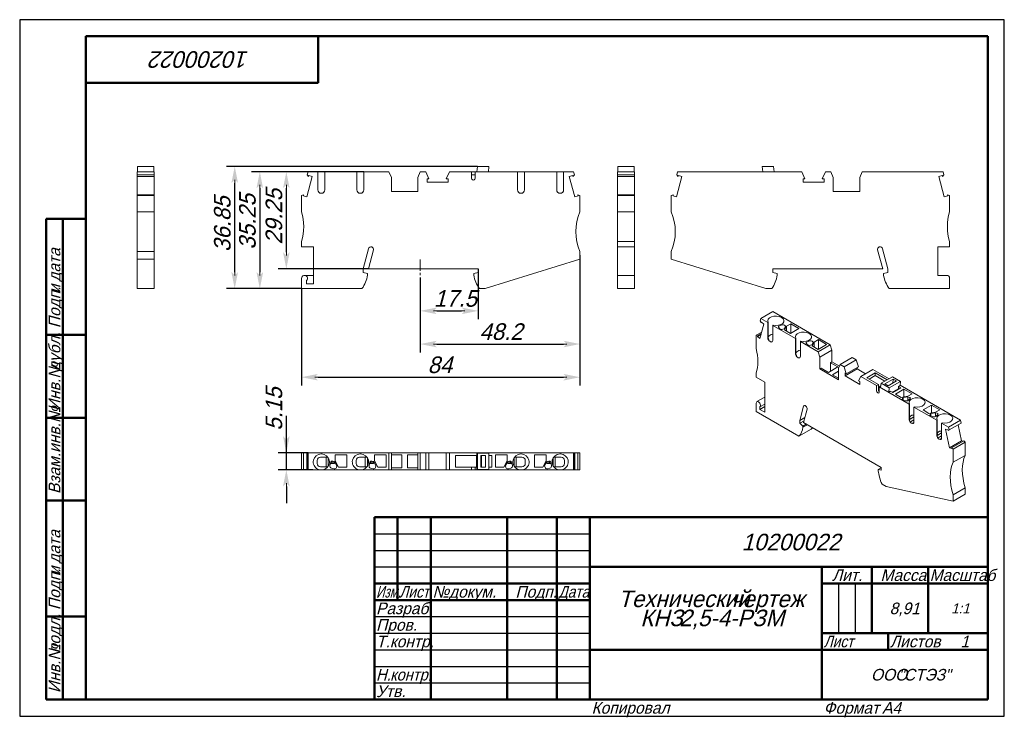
# Model space of a CAD drawing. Header units: millimetres. Extents: x 0 to 297, y 0 to 210.
import ezdxf

# ---------------------------------------------------------------- set-up
doc = ezdxf.new("R2010")
doc.units = ezdxf.units.MM
doc.linetypes.add('CENTER_per1_scale0.105906', pattern=[5.38, 3.3625, -0.6725, 0.6725, -0.6725])
doc.styles.add('TextStyle_1', font='T-FLEX Type A.TTF', dxfattribs={"oblique": 15, "height": 5})
doc.styles.add('TextStyle_2', font='T-FLEX Type A.TTF', dxfattribs={"oblique": 15, "height": 3.5})
doc.styles.add('TextStyle_3', font='T-FLEX Type A.TTF', dxfattribs={"width": 0.744064, "oblique": 15, "height": 3.5})
doc.styles.add('TextStyle_4', font='T-FLEX Type A.TTF', dxfattribs={"width": 0.883061, "oblique": 15, "height": 3.5})
doc.styles.add('TextStyle_5', font='T-FLEX Type A.TTF', dxfattribs={"width": 0.94413, "oblique": 15, "height": 3.5})
doc.styles.add('TextStyle_6', font='T-FLEX Type A.TTF', dxfattribs={"width": 0.98844, "oblique": 15, "height": 3.5})
doc.styles.add('TextStyle_7', font='T-FLEX Type A.TTF', dxfattribs={"oblique": 15, "height": 5})
doc.styles.add('TextStyle_8', font='T-FLEX Type A.TTF', dxfattribs={"oblique": 15, "height": 3})
doc.styles.add('TextStyle_9', font='T-FLEX Type A.TTF', dxfattribs={"oblique": 15, "height": 3.5})
doc.dimstyles.new('DIM_ST_1', dxfattribs={"dimtxt": 5, "dimasz": 5, "dimexe": 2.5, "dimexo": 0, "dimtad": 1, "dimrnd": 0.01, "dimdsep": 46, "dimtxsty": 'TextStyle_1', "dimblk": 'Arrow_3_C7_Status', "dimcen": 0.09, "dimclrd": 7, "dimclre": 7, "dimclrt": 7, "dimazin": 0, "dimtfac": 1, "dimtdec": 0, "dimtmove": 0, "dimatfit": 0, "dimldrblk": 'NONE', "dimfxl": 1, "dimtvp": 1, "dimtolj": 1, "dimarcsym": 0})
doc.dimstyles.new('DIM_ST_2', dxfattribs={"dimtxt": 5, "dimasz": 5, "dimexe": 2.5, "dimexo": 0, "dimtad": 1, "dimrnd": 0.01, "dimdsep": 46, "dimtxsty": 'TextStyle_1', "dimblk": 'Arrow_3_C7_Status', "dimcen": 0.09, "dimclrd": 7, "dimclre": 7, "dimclrt": 7, "dimazin": 0, "dimtfac": 1, "dimtdec": 0, "dimtmove": 0, "dimatfit": 0, "dimldrblk": 'NONE', "dimfxl": 1, "dimtvp": 1, "dimtolj": 1, "dimarcsym": 0})

# ---------------------------------------------------------------- blocks, each defined once
blk = doc.blocks.new('Arrow_3_C7_Status')
at = {"color": 7, "linetype": 'Continuous', "lineweight": 0}
blk.add_line((-1, 0), (-0.8, 0), dxfattribs=at)
at = {"color": 7}
blk.add_solid([(-1, -0.2), (0, 0), (-0.8, 0), (-1, 0.2)], dxfattribs=at)
blk = doc.blocks.new('*D5')
at = {"color": 7, "lineweight": -2}
for p, q in [((138.31, 134.91), (138.31, 119.7)), ((120.81, 132.28), (120.81, 119.7)), ((125.81, 122.2), (133.31, 122.2))]:
    blk.add_line(p, q, dxfattribs=at)
at = {"layer": 'Defpoints', "color": 0}
for p in [(138.31, 134.91), (120.81, 132.28), (138.31, 122.2)]:
    blk.add_point(p, dxfattribs=at)
at = {"color": 7, "lineweight": -2, "xscale": 5, "yscale": 5, "zscale": 5, "rotation": 180}
blk.add_blockref('Arrow_3_C7_Status', (120.81, 122.2), dxfattribs=at)
at = {"color": 7, "lineweight": -2, "xscale": 5, "yscale": 5, "zscale": 5}
blk.add_blockref('Arrow_3_C7_Status', (138.31, 122.2), dxfattribs=at)
blk = doc.blocks.new('_None')
blk = doc.blocks.new('*D6')
at = {"color": 7, "lineweight": -2}
for p, q in [((169.01, 138.96), (169.01, 109.7)), ((120.81, 132.28), (120.81, 109.7)), ((125.81, 112.2), (164.01, 112.2))]:
    blk.add_line(p, q, dxfattribs=at)
at = {"layer": 'Defpoints', "color": 0}
for p in [(169.01, 138.96), (120.81, 132.28), (169.01, 112.2)]:
    blk.add_point(p, dxfattribs=at)
at = {"color": 7, "lineweight": -2, "xscale": 5, "yscale": 5, "zscale": 5}
for p, rotation in [((120.81, 112.2), 180), ((169.01, 112.2), 360)]:
    blk.add_blockref('Arrow_3_C7_Status', p, dxfattribs=dict(at, rotation=rotation))
blk = doc.blocks.new('*D7')
at = {"color": 7, "lineweight": -2}
for p, q in [((169.01, 138.96), (169.01, 99.7)), ((85.01, 128.91), (85.01, 99.7)), ((90.01, 102.2), (164.01, 102.2))]:
    blk.add_line(p, q, dxfattribs=at)
at = {"layer": 'Defpoints', "color": 0}
for p in [(169.01, 138.96), (85.01, 128.91), (169.01, 102.2)]:
    blk.add_point(p, dxfattribs=at)
at = {"color": 7, "lineweight": -2, "xscale": 5, "yscale": 5, "zscale": 5}
for p, rotation in [((85.01, 102.2), 180), ((169.01, 102.2), 360)]:
    blk.add_blockref('Arrow_3_C7_Status', p, dxfattribs=dict(at, rotation=rotation))
blk = doc.blocks.new('*D8')
at = {"color": 7, "lineweight": -2}
for p, q in [((103.83, 164.16), (77.93, 164.16)), ((80.43, 139.91), (80.43, 159.16)), ((105.21, 134.91), (77.93, 134.91))]:
    blk.add_line(p, q, dxfattribs=at)
at = {"layer": 'Defpoints', "color": 0}
for p in [(80.43, 164.16), (103.83, 164.16), (105.21, 134.91)]:
    blk.add_point(p, dxfattribs=at)
at = {"color": 7, "lineweight": -2, "xscale": 5, "yscale": 5, "zscale": 5}
for p, rotation in [((80.43, 164.16), 90.00000000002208), ((80.43, 134.91), 270.0000000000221)]:
    blk.add_blockref('Arrow_3_C7_Status', p, dxfattribs=dict(at, rotation=rotation))
blk = doc.blocks.new('*D9')
at = {"color": 7, "lineweight": -2}
for p, q in [((92.03, 164.16), (69.93, 164.16)), ((72.43, 159.16), (72.43, 133.91)), ((85.01, 128.91), (69.93, 128.91))]:
    blk.add_line(p, q, dxfattribs=at)
at = {"layer": 'Defpoints', "color": 0}
for p in [(92.03, 164.16), (72.43, 128.91), (85.01, 128.91)]:
    blk.add_point(p, dxfattribs=at)
at = {"color": 7, "lineweight": -2, "xscale": 5, "yscale": 5, "zscale": 5}
for p, rotation in [((72.43, 164.16), 90.00000000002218), ((72.43, 128.91), 270.0000000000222)]:
    blk.add_blockref('Arrow_3_C7_Status', p, dxfattribs=dict(at, rotation=rotation))
blk = doc.blocks.new('*D10')
at = {"color": 7, "lineweight": -2}
for p, q in [((138.1, 165.76), (62.36, 165.76)), ((64.86, 133.91), (64.86, 160.76)), ((85.01, 128.91), (62.36, 128.91))]:
    blk.add_line(p, q, dxfattribs=at)
at = {"layer": 'Defpoints', "color": 0}
for p in [(64.86, 165.76), (138.1, 165.76), (85.01, 128.91)]:
    blk.add_point(p, dxfattribs=at)
at = {"color": 7, "lineweight": -2, "xscale": 5, "yscale": 5, "zscale": 5}
for p, rotation in [((64.86, 165.76), 90.00000000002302), ((64.86, 128.91), 270.000000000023)]:
    blk.add_blockref('Arrow_3_C7_Status', p, dxfattribs=dict(at, rotation=rotation))
blk = doc.blocks.new('*D11')
at = {"color": 7, "lineweight": -2}
for p, q in [((80.43, 79.41), (80.43, 90.55)), ((80.43, 84.41), (80.43, 89.41)), ((86.97, 79.41), (77.93, 79.41)), ((80.43, 74.26), (80.43, 79.41)), ((88.45, 74.26), (77.93, 74.26)), ((80.43, 69.26), (80.43, 64.26))]:
    blk.add_line(p, q, dxfattribs=at)
at = {"layer": 'Defpoints', "color": 0}
for p in [(80.43, 79.41), (86.97, 79.41), (88.45, 74.26)]:
    blk.add_point(p, dxfattribs=at)
at = {"color": 7, "lineweight": -2, "xscale": 5, "yscale": 5, "zscale": 5}
for p, rotation in [((80.43, 79.41), 270), ((80.43, 74.26), 90)]:
    blk.add_blockref('Arrow_3_C7_Status', p, dxfattribs=dict(at, rotation=rotation))
blk = doc.blocks.new('_FR1Страница_1')
at = {"color": 7, "linetype": 'Continuous', "lineweight": 25}
for p, q in [((0, 210), (0, 0)), ((297, 210), (0, 210)), ((297, 0), (297, 210)), ((107, 55), (172, 55)), ((107, 50), (172, 50)), ((107, 45), (172, 45)), ((247, 40), (247, 25)), ((252, 40), (252, 25)), ((107, 30), (172, 30)), ((107, 25), (172, 25)), ((107, 20), (172, 20)), ((242, 20), (292, 20)), ((262, 20), (262, 20)), ((107, 15), (172, 15)), ((107, 10), (172, 10)), ((0, 0), (297, 0))]:
    blk.add_line(p, q, dxfattribs=at)
at = {"color": 7, "linetype": 'Continuous', "lineweight": 50}
for p, q in [((20, 5), (20, 205)), ((20, 205), (292, 205)), ((90, 191), (90, 205)), ((292, 205), (292, 5)), ((20, 191), (90, 191)), ((8, 5), (8, 150)), ((8, 150), (20, 150)), ((13, 150), (13, 5)), ((8, 115), (20, 115)), ((8, 90), (20, 90)), ((20, 65), (8, 65)), ((107, 5), (107, 60)), ((107, 60), (292, 60)), ((114, 60), (114, 35)), ((124, 60), (124, 5)), ((147, 60), (147, 5)), ((162, 60), (162, 5)), ((172, 60), (172, 5)), ((172, 45), (292, 45)), ((242, 45), (242, 5)), ((257, 45), (257, 25)), ((274, 45), (274, 25)), ((107, 40), (172, 40)), ((242, 40), (292, 40)), ((107, 35), (172, 35)), ((8, 30), (20, 30)), ((242, 25), (292, 25)), ((262, 25), (262, 20)), ((172, 20), (292, 20)), ((20, 5), (8, 5)), ((292, 5), (20, 5))]:
    blk.add_line(p, q, dxfattribs=at)
at = {"color": 7, "oblique": 15}
for s, height, rotation, style, p in [('10200022', 5, 180, 'TextStyle_7', (69.23, 200.5)), ('дата', 3.5, 90, 'TextStyle_2', (12.25, 131.01)), ('Подп.', 3.5, 90, 'TextStyle_2', (12.25, 117)), ('и', 3.5, 90, 'TextStyle_2', (12.25, 127.51)), ('дубл.', 3.5, 90, 'TextStyle_2', (12.25, 104.01)), ('Инв.№', 3.5, 90, 'TextStyle_2', (12.25, 92)), ('Взам.инв.№', 3.5, 90, 'TextStyle_2', (12.25, 67)), ('дата', 3.5, 90, 'TextStyle_2', (12.25, 46.01)), ('Подп.', 3.5, 90, 'TextStyle_2', (12.25, 32)), ('и', 3.5, 90, 'TextStyle_2', (12.25, 42.51)), ('подл.', 3.5, 90, 'TextStyle_2', (12.25, 19.01)), ('Инв.№', 3.5, 90, 'TextStyle_2', (12.25, 7))]:
    blk.add_text(s, height=height, rotation=rotation, dxfattribs=dict(at, style=style)).set_placement(p)
for s, height, style, p in [('10200022', 5, 'TextStyle_7', (217.77, 50)), ('Лит.', 3.5, 'TextStyle_2', (245.03, 40.76)), ('Масса', 3.5, 'TextStyle_2', (259.65, 40.76)), ('№', 3.5, 'TextStyle_2', (124.5, 35.75)), ('Подп.', 3.5, 'TextStyle_2', (149.53, 35.75)), ('докум.', 3.5, 'TextStyle_2', (129.5, 35.75)), ('Технический', 5, 'TextStyle_7', (180.55, 32.88)), ('чертеж', 5, 'TextStyle_7', (214.51, 32.88)), ('Разраб.', 3.5, 'TextStyle_2', (107.5, 30.75)), ('8,91', 3.5, 'TextStyle_2', (262.41, 30.75)), ('1:1', 3, 'TextStyle_8', (280.99, 31)), ('КНЗ', 5, 'TextStyle_7', (187.22, 27.12)), ('2,5-4-РЗМ', 5, 'TextStyle_7', (199.01, 27.12)), ('Пров.', 3.5, 'TextStyle_2', (107.5, 25.75)), ('Т.контр.', 3.5, 'TextStyle_2', (107.5, 20.75)), ('Листов', 3.5, 'TextStyle_2', (262.5, 20.75)), ('1', 3.5, 'TextStyle_9', (283.78, 20.75)), ('ООО', 3.5, 'TextStyle_2', (256.78, 10.75)), ('"СТЭЗ"', 3.5, 'TextStyle_2', (265.03, 10.75)), ('Утв.', 3.5, 'TextStyle_2', (107.5, 5.75)), ('Копировал', 3.5, 'TextStyle_2', (172.5, 0.75)), ('Формат', 3.5, 'TextStyle_2', (242.5, 0.75)), ('A4', 3.5, 'TextStyle_2', (260.12, 0.75))]:
    blk.add_text(s, height=height, dxfattribs=dict(at, style=style)).set_placement(p)
for s, style, width, p in [('Масштаб', 'TextStyle_6', 0.98844, (274.5, 40.76)), ('Изм.', 'TextStyle_3', 0.744064, (107.5, 35.75)), ('Лист', 'TextStyle_4', 0.883061, (114.5, 35.75)), ('Дата', 'TextStyle_4', 0.883061, (162.5, 35.75)), ('Лист', 'TextStyle_4', 0.883061, (242.5, 20.75)), ('Н.', 'TextStyle_5', 0.94413, (107.5, 10.75)), ('контр.', 'TextStyle_5', 0.94413, (111.75, 10.75))]:
    blk.add_text(s, height=3.5, dxfattribs=dict(at, style=style, width=width)).set_placement(p)
blk = doc.blocks.new('Страница_1')
at = {"color": 7, "linetype": 'Continuous', "lineweight": 20}
for p, q in [((40.554, 164.156), (35.404, 164.156)), ((35.404, 164.156), (35.404, 163.193)), ((35.544, 165.756), (40.414, 165.756)), ((35.544, 164.156), (35.544, 165.756)), ((40.414, 164.156), (40.414, 165.756)), ((40.554, 164.156), (40.554, 163.193)), ((86.966, 164.156), (86.708, 163.193)), ((86.966, 164.156), (89.931, 164.156)), ((90.931, 164.156), (89.931, 164.156)), ((89.931, 164.156), (89.931, 158.661)), ((90.931, 164.156), (91.031, 164.156)), ((91.031, 164.156), (92.031, 164.156)), ((92.031, 164.156), (101.731, 164.156)), ((92.031, 158.661), (92.031, 164.156)), ((101.731, 164.156), (101.731, 158.661)), ((102.731, 164.156), (101.731, 164.156)), ((102.731, 164.156), (102.831, 164.156)), ((102.831, 164.156), (103.831, 164.156)), ((103.831, 158.661), (103.831, 164.156)), ((103.831, 164.156), (111.387, 164.156)), ((112.106, 162.456), (111.387, 164.156)), ((120.824, 164.156), (120.106, 162.456)), ((122.496, 164.156), (120.824, 164.156)), ((122.496, 164.156), (123.421, 162.051)), ((128.69, 162.051), (129.615, 164.156)), ((129.615, 164.156), (136.306, 164.156)), ((136.306, 164.156), (136.306, 162.206)), ((137.406, 164.156), (136.306, 164.156)), ((137.406, 164.156), (150.18, 164.156)), ((137.406, 162.206), (137.406, 164.156)), ((138.097, 165.756), (137.929, 164.156)), ((138.097, 165.756), (141.518, 165.756)), ((141.378, 164.156), (141.518, 165.756)), ((150.18, 158.661), (150.18, 164.156)), ((151.18, 164.156), (150.18, 164.156)), ((151.28, 164.156), (151.18, 164.156)), ((151.28, 164.156), (152.28, 164.156)), ((152.28, 164.156), (152.28, 158.661)), ((152.28, 164.156), (161.98, 164.156)), ((162.98, 164.156), (161.98, 164.156)), ((161.98, 158.661), (161.98, 164.156)), ((163.08, 164.156), (162.98, 164.156)), ((163.08, 164.156), (164.08, 164.156)), ((164.08, 164.156), (167.045, 164.156)), ((164.08, 164.156), (164.08, 158.661)), ((167.045, 164.156), (167.303, 163.193)), ((180.309, 164.156), (180.309, 163.193)), ((180.309, 164.156), (185.459, 164.156)), ((180.449, 165.756), (185.319, 165.756)), ((180.449, 165.756), (180.449, 164.156)), ((185.319, 165.756), (185.319, 164.156)), ((185.459, 164.156), (185.459, 163.193)), ((198.469, 164.156), (198.211, 163.193)), ((235.899, 164.156), (198.469, 164.156)), ((227.418, 165.756), (223.997, 165.756)), ((224.136, 164.156), (223.997, 165.756)), ((227.418, 165.756), (227.586, 164.156)), ((236.824, 162.051), (235.899, 164.156)), ((243.018, 164.156), (242.093, 162.051)), ((243.018, 164.156), (244.69, 164.156)), ((244.69, 164.156), (245.409, 162.456)), ((253.409, 162.456), (254.127, 164.156)), ((278.549, 164.156), (254.127, 164.156)), ((278.549, 164.156), (278.807, 163.193)), ((40.554, 163.193), (35.404, 163.193)), ((35.404, 162.761), (35.404, 163.193)), ((35.404, 162.761), (40.554, 162.761)), ((35.404, 162.747), (35.404, 162.761)), ((35.404, 157.177), (35.404, 162.747)), ((35.404, 162.747), (40.554, 162.747)), ((40.554, 162.761), (40.554, 163.193)), ((40.554, 162.747), (40.554, 162.761)), ((40.554, 157.177), (40.554, 162.747)), ((86.608, 156.637), (88.245, 162.747)), ((87.141, 162.761), (86.708, 163.193)), ((87.141, 162.761), (87.211, 163.024)), ((87.211, 163.024), (88.245, 162.747)), ((112.106, 162.456), (112.106, 158.156)), ((120.106, 158.156), (120.106, 162.456)), ((122.893, 162.051), (123.421, 162.051)), ((122.893, 160.981), (122.893, 162.051)), ((129.218, 160.981), (122.893, 160.981)), ((128.69, 162.051), (129.218, 162.051)), ((129.218, 162.051), (129.218, 160.981)), ((137.406, 163.207), (136.306, 163.207)), ((165.767, 162.747), (166.8, 163.024)), ((167.404, 156.637), (165.767, 162.747)), ((166.8, 163.024), (166.871, 162.761)), ((166.871, 162.761), (167.303, 163.193)), ((180.309, 162.761), (180.309, 163.193)), ((180.309, 163.193), (185.459, 163.193)), ((185.459, 162.761), (180.309, 162.761)), ((180.309, 162.761), (180.309, 162.747)), ((180.309, 157.177), (180.309, 162.747)), ((180.309, 162.747), (185.459, 162.747)), ((185.459, 162.761), (185.459, 163.193)), ((185.459, 162.761), (185.459, 162.747)), ((185.459, 157.177), (185.459, 162.747)), ((198.111, 156.637), (199.748, 162.747)), ((198.644, 162.761), (198.211, 163.193)), ((198.714, 163.024), (198.644, 162.761)), ((199.748, 162.747), (198.714, 163.024)), ((236.296, 162.051), (236.296, 160.981)), ((236.824, 162.051), (236.296, 162.051)), ((236.296, 160.981), (242.621, 160.981)), ((242.621, 162.051), (242.093, 162.051)), ((242.621, 160.981), (242.621, 162.051)), ((245.409, 162.456), (245.409, 158.156)), ((253.409, 162.456), (253.409, 158.156)), ((278.303, 163.024), (277.27, 162.747)), ((278.907, 156.637), (277.27, 162.747)), ((278.374, 162.761), (278.303, 163.024)), ((278.374, 162.761), (278.807, 163.193)), ((90.931, 157.661), (91.031, 157.661)), ((102.731, 157.661), (102.831, 157.661)), ((120.106, 158.156), (112.106, 158.156)), ((151.28, 157.661), (151.18, 157.661)), ((163.08, 157.661), (162.98, 157.661)), ((253.409, 158.156), (245.409, 158.156)), ((35.404, 157.177), (35.404, 157.006)), ((35.404, 157.177), (40.554, 157.177)), ((35.404, 157.006), (40.554, 157.006)), ((35.404, 157.006), (35.404, 152.106)), ((40.554, 157.177), (40.554, 157.006)), ((40.554, 157.006), (40.554, 152.106)), ((85.645, 157.177), (85.006, 157.006)), ((85.006, 152.106), (85.006, 157.006)), ((85.574, 156.914), (85.645, 157.177)), ((86.608, 156.637), (85.574, 156.914)), ((168.437, 156.914), (167.404, 156.637)), ((168.367, 157.177), (169.006, 157.006)), ((168.367, 157.177), (168.437, 156.914)), ((169.006, 157.006), (169.006, 152.106)), ((185.459, 157.177), (180.309, 157.177)), ((180.309, 157.177), (180.309, 157.006)), ((180.309, 152.106), (180.309, 157.006)), ((185.459, 157.006), (180.309, 157.006)), ((185.459, 157.177), (185.459, 157.006)), ((185.459, 152.106), (185.459, 157.006)), ((197.148, 157.177), (196.509, 157.006)), ((196.509, 157.006), (196.509, 152.106)), ((197.148, 157.177), (197.077, 156.914)), ((197.077, 156.914), (198.111, 156.637)), ((278.907, 156.637), (279.94, 156.914)), ((279.87, 157.177), (280.509, 157.006)), ((279.94, 156.914), (279.87, 157.177)), ((280.509, 152.106), (280.509, 157.006)), ((35.404, 152.106), (35.404, 140.106)), ((40.554, 152.106), (35.404, 152.106)), ((40.554, 152.106), (40.554, 140.106)), ((180.309, 152.106), (180.309, 143.106)), ((180.309, 152.106), (185.459, 152.106)), ((185.459, 152.106), (185.459, 143.106)), ((85.006, 141.506), (85.006, 143.106)), ((180.309, 143.106), (185.459, 143.106)), ((180.309, 141.506), (180.309, 143.106)), ((185.459, 141.506), (185.459, 143.106)), ((280.509, 141.506), (280.509, 143.106)), ((35.404, 140.106), (35.404, 137.812)), ((40.554, 140.106), (35.404, 140.106)), ((40.554, 140.106), (40.554, 137.812)), ((88.606, 141.506), (85.006, 141.506)), ((88.606, 130.406), (88.606, 141.506)), ((103.606, 134.906), (105.215, 140.913)), ((105.206, 134.906), (106.734, 140.61)), ((169.006, 140.106), (169.006, 137.812)), ((180.309, 141.506), (185.459, 141.506)), ((180.309, 132.906), (180.309, 141.506)), ((185.459, 132.906), (185.459, 141.506)), ((196.509, 140.106), (196.509, 137.812)), ((260.309, 134.906), (258.78, 140.61)), ((261.909, 134.906), (260.299, 140.913)), ((276.909, 141.506), (280.509, 141.506)), ((276.909, 132.906), (276.909, 141.506)), ((40.554, 137.812), (35.404, 137.812)), ((35.404, 137.812), (35.404, 128.906)), ((40.554, 137.812), (40.554, 128.906)), ((169.006, 137.812), (140.41, 128.906)), ((196.509, 137.812), (225.105, 128.906)), ((103.606, 134.906), (103.606, 133.806)), ((103.606, 133.806), (104.906, 133.458)), ((138.306, 134.906), (105.206, 134.906)), ((137.006, 133.458), (138.306, 133.806)), ((138.306, 133.806), (138.306, 134.906)), ((227.209, 134.906), (260.309, 134.906)), ((227.209, 133.806), (227.209, 134.906)), ((228.509, 133.458), (227.209, 133.806)), ((261.909, 133.806), (260.609, 133.458)), ((261.909, 134.906), (261.909, 133.806)), ((85.006, 128.906), (85.006, 132.006)), ((88.606, 132.906), (85.906, 132.906)), ((86.506, 131.335), (86.506, 130.406)), ((104.906, 133.458), (104.906, 133.006)), ((137.006, 133.006), (137.006, 133.458)), ((180.309, 132.006), (180.309, 132.906)), ((180.309, 132.906), (181.309, 132.906)), ((180.309, 128.906), (180.309, 132.006)), ((185.459, 132.906), (181.309, 132.906)), ((185.459, 132.006), (185.459, 132.906)), ((185.459, 128.906), (185.459, 132.006)), ((228.509, 133.006), (228.509, 133.458)), ((260.609, 133.458), (260.609, 133.006)), ((279.609, 132.906), (276.909, 132.906)), ((280.509, 128.906), (280.509, 132.006)), ((40.554, 128.906), (35.404, 128.906)), ((103.247, 128.906), (85.006, 128.906)), ((86.506, 130.406), (88.606, 130.406)), ((140.41, 128.906), (138.665, 128.906)), ((185.459, 128.906), (180.309, 128.906)), ((225.105, 128.906), (226.85, 128.906)), ((262.268, 128.906), (280.509, 128.906)), ((227.199, 121.971), (223.557, 119.869)), ((227.199, 121.971), (244.467, 112.001)), ((223.557, 119.869), (223.375, 119.188)), ((223.681, 118.658), (223.375, 119.188)), ((223.557, 119.869), (225.654, 118.658)), ((223.681, 118.658), (223.731, 118.844)), ((223.731, 118.844), (224.462, 118.196)), ((229.755, 120.21), (229.826, 120.169)), ((223.304, 113.876), (224.462, 118.196)), ((223.681, 118.658), (223.838, 118.749)), ((225.654, 118.658), (225.808, 118.747)), ((225.654, 118.658), (225.654, 114.172)), ((225.808, 114.261), (225.808, 118.747)), ((227.293, 117.89), (227.139, 117.801)), ((227.139, 113.315), (227.139, 117.801)), ((227.139, 117.801), (233.998, 113.841)), ((228.941, 117.187), (229.331, 116.797)), ((230.035, 117.999), (229.186, 117.716)), ((230.151, 116.671), (230.571, 116.811)), ((230.571, 116.811), (230.99, 117.621)), ((231.296, 117.609), (230.694, 116.443)), ((230.694, 116.443), (232.46, 115.423)), ((230.99, 117.621), (230.718, 117.893)), ((232.566, 118.342), (231.296, 117.609)), ((231.296, 117.609), (231.296, 116.095)), ((232.46, 115.423), (235.041, 116.913)), ((232.566, 118.342), (232.566, 115.484)), ((235.041, 116.913), (232.566, 118.342)), ((222.171, 114.831), (223.814, 115.779)), ((222.171, 110.83), (222.171, 114.831)), ((222.623, 114.71), (222.171, 114.831)), ((222.573, 114.524), (223.643, 115.142)), ((222.573, 114.524), (222.623, 114.71)), ((223.304, 113.876), (222.573, 114.524)), ((222.623, 114.71), (223.693, 115.328)), ((226.361, 112.947), (226.432, 112.907)), ((233.998, 113.841), (234.152, 113.93)), ((233.998, 113.841), (233.998, 109.355)), ((234.152, 109.444), (234.152, 113.93)), ((235.637, 113.073), (235.483, 112.984)), ((235.483, 108.497), (235.483, 112.984)), ((235.483, 112.984), (240.826, 109.899)), ((238.379, 113.181), (237.53, 112.898)), ((238.099, 115.392), (238.17, 115.352)), ((239.334, 112.804), (239.062, 113.076)), ((240.91, 113.525), (239.64, 112.792)), ((243.384, 112.096), (240.91, 113.525)), ((240.91, 113.525), (240.91, 110.667)), ((237.285, 112.37), (237.675, 111.98)), ((238.495, 111.853), (238.915, 111.993)), ((238.915, 111.993), (239.334, 112.804)), ((239.64, 112.792), (239.038, 111.625)), ((239.038, 111.625), (240.804, 110.606)), ((239.64, 112.792), (239.64, 111.277)), ((240.804, 110.606), (243.384, 112.096)), ((244.467, 112.001), (240.826, 109.899)), ((241.334, 108.217), (240.826, 109.899)), ((244.975, 110.32), (241.334, 108.217)), ((244.975, 110.32), (244.467, 112.001)), ((244.975, 110.32), (244.975, 106.809)), ((234.705, 108.13), (234.775, 108.089)), ((241.334, 108.217), (241.334, 104.706)), ((247.499, 106.046), (251.14, 108.149)), ((252.323, 107.466), (248.681, 105.364)), ((252.323, 107.466), (251.14, 108.149)), ((252.323, 107.466), (252.977, 105.37)), ((241.334, 104.706), (241.74, 104.941)), ((246.991, 101.44), (241.334, 104.706)), ((241.74, 104.941), (243.968, 103.655)), ((243.968, 103.655), (246.796, 105.288)), ((244.569, 106.574), (244.975, 106.809)), ((244.569, 106.574), (244.569, 104.002)), ((246.796, 105.288), (244.569, 106.574)), ((244.975, 106.809), (247.245, 105.499)), ((246.991, 104.012), (245.17, 102.961)), ((247.499, 106.046), (246.991, 104.951)), ((246.991, 101.44), (246.991, 104.951)), ((248.681, 105.364), (247.499, 106.046)), ((248.681, 105.364), (249.335, 103.267)), ((252.603, 104.712), (248.962, 102.609)), ((252.977, 105.37), (249.335, 103.267)), ((252.603, 104.712), (252.603, 105.154)), ((255.112, 103.263), (252.603, 104.712)), ((257.357, 104.56), (253.715, 102.457)), ((257.357, 104.56), (262.223, 101.75)), ((222.171, 102.175), (222.171, 103.482)), ((224.717, 100.706), (222.171, 102.175)), ((245.17, 102.961), (246.991, 101.91)), ((248.962, 102.609), (248.962, 103.483)), ((248.962, 103.483), (249.335, 103.267)), ((253.434, 100.027), (248.962, 102.609)), ((253.061, 101.116), (253.715, 102.457)), ((253.061, 101.116), (253.434, 100.901)), ((253.715, 102.457), (258.446, 99.726)), ((258.092, 103.482), (255.582, 102.032)), ((255.582, 102.032), (259.012, 100.052)), ((256.253, 101.645), (258.092, 102.707)), ((258.092, 103.482), (258.092, 102.707)), ((261.657, 101.424), (258.092, 103.482)), ((260.986, 101.036), (258.092, 102.707)), ((263.255, 102.346), (259.811, 100.358)), ((263.518, 101.655), (261.008, 100.206)), ((264.514, 101.08), (262.004, 99.631)), ((263.255, 102.346), (265.674, 100.95)), ((263.518, 101.655), (263.401, 100.438)), ((264.514, 101.08), (263.518, 101.655)), ((224.717, 91.643), (224.717, 100.706)), ((253.434, 100.901), (253.434, 100.027)), ((258.446, 99.726), (259.012, 100.052)), ((258.446, 99.726), (258.446, 98.134)), ((259.012, 100.052), (259.012, 99.278)), ((259.224, 99.155), (259.012, 99.278)), ((259.012, 98.46), (259.012, 99.278)), ((259.736, 99.573), (259.224, 99.277)), ((259.224, 99.277), (268.257, 94.062)), ((259.224, 97.685), (259.224, 99.277)), ((259.811, 100.358), (259.692, 99.12)), ((259.692, 99.12), (262.131, 97.712)), ((259.811, 100.358), (262.23, 98.962)), ((261.008, 100.206), (262.004, 99.631)), ((262.131, 97.712), (262.23, 98.962)), ((262.23, 98.962), (265.674, 100.95)), ((263.21, 97.628), (265.05, 98.69)), ((263.328, 97.56), (265.838, 99.01)), ((264.138, 97.134), (266.719, 98.624)), ((265.108, 99.431), (265.05, 98.69)), ((265.05, 98.69), (265.167, 98.622)), ((265.108, 99.431), (265.575, 99.7)), ((265.838, 99.01), (265.108, 99.431)), ((265.575, 99.7), (265.674, 100.95)), ((265.584, 99.81), (283.824, 89.279)), ((266.719, 98.624), (266.719, 96.254)), ((266.719, 98.624), (269.193, 97.195)), ((224.717, 96.193), (222.358, 94.831)), ((262.131, 97.712), (262.598, 97.982)), ((262.598, 97.982), (263.328, 97.56)), ((265.904, 96.114), (264.138, 97.134)), ((267.924, 96.462), (265.904, 96.114)), ((266.542, 96.043), (266.299, 95.8)), ((266.518, 95.327), (267.194, 95.102)), ((267.946, 96.285), (266.542, 96.043)), ((266.542, 96.043), (266.542, 95.319)), ((269.193, 97.195), (267.924, 96.462)), ((267.946, 95.134), (267.946, 96.285)), ((268.416, 96.128), (267.946, 96.285)), ((268.109, 95.244), (268.599, 95.734)), ((272.429, 95.572), (272.358, 95.613)), ((222.171, 91.887), (222.171, 94.419)), ((223.232, 92.5), (224.717, 93.357)), ((223.232, 93.259), (223.232, 92.5)), ((223.232, 92.5), (224.717, 91.643)), ((223.258, 93.272), (224.717, 94.114)), ((235.323, 89.193), (236.462, 93.441)), ((236.455, 88.54), (237.535, 92.573)), ((268.411, 94.151), (268.257, 94.062)), ((268.257, 89.575), (268.257, 94.062)), ((268.411, 94.151), (268.411, 89.664)), ((269.742, 93.204), (269.896, 93.293)), ((269.742, 93.204), (269.742, 88.718)), ((269.742, 93.204), (276.6, 89.244)), ((272.482, 92.316), (275.062, 93.806)), ((274.247, 91.297), (272.482, 92.316)), ((275.062, 93.806), (275.062, 91.437)), ((275.062, 93.806), (277.537, 92.378)), ((277.537, 92.378), (276.268, 91.645)), ((235.07, 84.441), (222.171, 91.887)), ((236.869, 90.085), (235.323, 89.193)), ((235.323, 89.193), (235.323, 88.295)), ((268.592, 89.568), (268.412, 89.629)), ((268.416, 89.821), (268.592, 89.568)), ((269.742, 90.232), (268.592, 89.568)), ((268.658, 88.75), (269.742, 89.376)), ((276.268, 91.645), (274.247, 91.297)), ((274.886, 91.226), (274.643, 90.983)), ((274.862, 90.51), (275.538, 90.285)), ((276.289, 91.468), (274.886, 91.226)), ((274.886, 91.226), (274.886, 90.502)), ((276.289, 90.317), (276.289, 91.468)), ((276.76, 91.311), (276.289, 91.468)), ((276.453, 90.426), (276.943, 90.916)), ((276.755, 89.333), (276.6, 89.244)), ((276.6, 84.758), (276.6, 89.244)), ((276.755, 89.333), (276.755, 84.847)), ((283.824, 89.279), (280.182, 87.176)), ((280.772, 90.755), (280.702, 90.796)), ((283.824, 89.279), (284.006, 88.387)), ((238.711, 86.543), (235.07, 84.441)), ((236.584, 89.023), (235.323, 88.295)), ((235.323, 88.295), (236.243, 87.48)), ((236.243, 87.48), (237.267, 88.071)), ((237.586, 87.887), (236.243, 87.111)), ((236.243, 87.48), (236.243, 87.111)), ((259.86, 75.027), (236.455, 88.54)), ((269.034, 88.31), (268.964, 88.351)), ((269.183, 88.248), (269.727, 88.562)), ((278.085, 88.387), (278.24, 88.476)), ((278.085, 88.387), (280.182, 87.176)), ((278.085, 88.387), (278.085, 83.901)), ((279.278, 86.548), (280.009, 86.352)), ((280.435, 80.891), (279.278, 86.548)), ((280.009, 86.352), (280.059, 86.108)), ((280.059, 86.108), (280.365, 86.285)), ((280.182, 87.176), (280.365, 86.285)), ((284.006, 88.387), (280.365, 86.285)), ((284.077, 82.993), (283.082, 87.854)), ((276.936, 84.751), (276.756, 84.812)), ((276.76, 85.004), (276.936, 84.751)), ((278.085, 85.415), (276.936, 84.751)), ((277.002, 83.933), (278.085, 84.558)), ((277.378, 83.492), (277.308, 83.533)), ((277.527, 83.431), (278.071, 83.745)), ((284.077, 82.993), (280.435, 80.891)), ((281.166, 80.695), (280.435, 80.891)), ((281.116, 80.939), (284.758, 83.041)), ((281.116, 80.939), (281.166, 80.695)), ((281.116, 80.939), (281.568, 80.538)), ((281.568, 80.538), (285.21, 82.641)), ((281.568, 80.538), (281.568, 76.537)), ((284.486, 82.884), (284.077, 82.993)), ((284.758, 83.041), (285.21, 82.641)), ((285.21, 82.641), (285.21, 78.64)), ((85.645, 79.409), (85.006, 79.409)), ((85.006, 74.259), (85.006, 79.409)), ((86.608, 79.409), (85.645, 79.409)), ((85.645, 74.259), (85.645, 79.409)), ((86.608, 79.409), (86.608, 74.259)), ((86.608, 79.409), (86.708, 79.409)), ((86.708, 79.409), (86.708, 74.259)), ((86.966, 79.409), (86.708, 79.409)), ((86.966, 79.409), (86.966, 74.259)), ((86.966, 79.409), (111.387, 79.409)), ((90.706, 78.109), (90.931, 78.109)), ((90.931, 79.059), (91.031, 79.059)), ((91.031, 78.109), (90.931, 78.109)), ((92.943, 78.109), (91.031, 78.109)), ((92.455, 75.209), (92.455, 78.109)), ((93.081, 77.907), (93.081, 77.535)), ((93.081, 77.535), (93.219, 77.645)), ((93.081, 77.535), (93.081, 75.783)), ((95.206, 78.759), (95.206, 76.963)), ((98.706, 78.759), (95.206, 78.759)), ((98.706, 75.109), (98.706, 78.759)), ((102.506, 78.109), (102.731, 78.109)), ((102.731, 79.059), (102.831, 79.059)), ((102.831, 78.109), (102.731, 78.109)), ((104.743, 78.109), (102.831, 78.109)), ((104.255, 75.209), (104.255, 78.109)), ((104.881, 77.907), (104.881, 77.535)), ((104.881, 77.535), (105.019, 77.645)), ((104.881, 77.535), (104.881, 75.783)), ((107.006, 78.759), (107.006, 76.963)), ((110.506, 78.759), (107.006, 78.759)), ((110.506, 75.109), (110.506, 78.759)), ((111.387, 79.409), (111.387, 74.259)), ((112.106, 79.409), (111.387, 79.409)), ((112.106, 79.409), (120.106, 79.409)), ((112.106, 79.409), (112.106, 74.259)), ((115.256, 78.834), (112.106, 78.834)), ((115.256, 74.834), (115.256, 78.834)), ((120.106, 78.834), (116.956, 78.834)), ((116.956, 78.834), (116.956, 74.834)), ((120.824, 79.409), (120.106, 79.409)), ((120.106, 79.409), (120.106, 74.259)), ((120.824, 74.259), (120.824, 79.409)), ((122.496, 79.409), (120.824, 79.409)), ((122.496, 79.409), (123.421, 79.409)), ((122.496, 79.409), (122.496, 74.259)), ((123.421, 79.409), (123.421, 74.259)), ((128.69, 79.409), (123.421, 79.409)), ((128.69, 79.409), (129.615, 79.409)), ((128.69, 74.259), (128.69, 79.409)), ((129.615, 79.409), (167.045, 79.409)), ((129.615, 79.409), (129.615, 74.259)), ((137.929, 78.609), (131.456, 78.609)), ((131.456, 78.609), (131.456, 75.059)), ((137.829, 78.609), (137.829, 75.059)), ((138.097, 79.269), (137.929, 79.269)), ((137.929, 79.269), (137.929, 78.609)), ((138.097, 79.269), (138.097, 74.399)), ((138.097, 79.269), (141.518, 79.269)), ((139.129, 78.609), (139.129, 75.059)), ((140.538, 78.609), (139.129, 78.609)), ((139.338, 78.609), (139.338, 75.059)), ((140.538, 78.609), (140.538, 75.059)), ((141.518, 74.399), (141.518, 79.269)), ((142.41, 78.609), (141.518, 78.609)), ((142.41, 75.059), (142.41, 78.609)), ((143.505, 78.759), (147.005, 78.759)), ((143.505, 75.109), (143.505, 78.759)), ((147.005, 78.759), (147.005, 76.963)), ((149.13, 77.535), (148.992, 77.645)), ((149.13, 77.907), (149.13, 77.535)), ((149.13, 77.535), (149.13, 75.783)), ((149.268, 78.109), (151.18, 78.109)), ((149.756, 75.209), (149.756, 78.109)), ((151.28, 79.059), (151.18, 79.059)), ((151.18, 78.109), (151.28, 78.109)), ((151.505, 78.109), (151.28, 78.109)), ((155.305, 75.109), (155.305, 78.759)), ((155.305, 78.759), (158.805, 78.759)), ((158.805, 78.759), (158.805, 76.963)), ((160.93, 77.535), (160.792, 77.645)), ((160.93, 77.907), (160.93, 77.535)), ((160.93, 77.535), (160.93, 75.783)), ((161.068, 78.109), (162.98, 78.109)), ((161.556, 75.209), (161.556, 78.109)), ((163.08, 79.059), (162.98, 79.059)), ((162.98, 78.109), (163.08, 78.109)), ((163.305, 78.109), (163.08, 78.109)), ((167.045, 79.409), (167.045, 74.259)), ((167.045, 79.409), (167.303, 79.409)), ((167.404, 79.409), (167.303, 79.409)), ((167.303, 79.409), (167.303, 74.259)), ((168.367, 79.409), (167.404, 79.409)), ((167.404, 79.409), (167.404, 74.259)), ((168.367, 74.259), (168.367, 79.409)), ((168.367, 79.409), (169.006, 79.409)), ((169.006, 74.259), (169.006, 79.409)), ((285.21, 78.64), (281.568, 76.537)), ((85.645, 74.259), (85.006, 74.259)), ((86.608, 74.259), (85.645, 74.259)), ((86.608, 74.259), (86.708, 74.259)), ((86.966, 74.259), (86.708, 74.259)), ((86.966, 74.259), (89.931, 74.259)), ((89.706, 76.209), (89.706, 77.109)), ((89.931, 74.259), (89.931, 74.477)), ((90.931, 74.259), (89.931, 74.259)), ((90.931, 75.209), (90.706, 75.209)), ((90.931, 75.209), (91.031, 75.209)), ((90.931, 74.259), (91.031, 74.259)), ((91.031, 75.209), (92.943, 75.209)), ((91.031, 74.259), (92.031, 74.259)), ((92.031, 74.477), (92.031, 74.259)), ((92.031, 74.259), (101.731, 74.259)), ((93.081, 75.783), (93.081, 75.411)), ((93.219, 75.672), (93.081, 75.783)), ((93.837, 76.549), (93.583, 75.602)), ((93.751, 76.229), (94.156, 76.229)), ((94.956, 76.229), (93.751, 76.229)), ((94.057, 74.782), (94.81, 74.58)), ((94.156, 76.229), (94.156, 76.892)), ((94.156, 76.229), (94.556, 76.229)), ((94.156, 76.229), (94.156, 76.229)), ((94.974, 76.762), (94.449, 76.903)), ((94.556, 76.229), (94.556, 76.874)), ((94.556, 76.229), (94.956, 76.229)), ((94.956, 76.767), (94.956, 76.229)), ((94.956, 76.229), (94.956, 76.229)), ((95.671, 75.473), (94.974, 76.762)), ((95.206, 76.963), (96.208, 75.109)), ((95.545, 75.004), (95.671, 75.473)), ((96.208, 75.109), (98.706, 75.109)), ((101.506, 76.209), (101.506, 77.109)), ((101.731, 74.259), (101.731, 74.477)), ((102.731, 74.259), (101.731, 74.259)), ((102.731, 75.209), (102.506, 75.209)), ((102.731, 75.209), (102.831, 75.209)), ((102.731, 74.259), (102.831, 74.259)), ((102.831, 75.209), (104.743, 75.209)), ((102.831, 74.259), (103.831, 74.259)), ((103.831, 74.477), (103.831, 74.259)), ((103.831, 74.259), (111.387, 74.259)), ((104.881, 75.783), (104.881, 75.411)), ((105.019, 75.672), (104.881, 75.783)), ((105.637, 76.549), (105.383, 75.602)), ((105.856, 76.229), (105.551, 76.229)), ((105.856, 76.229), (105.956, 76.229)), ((105.857, 74.782), (106.61, 74.58)), ((105.956, 76.229), (105.956, 76.892)), ((105.956, 76.229), (106.356, 76.229)), ((106.774, 76.762), (106.249, 76.903)), ((106.356, 76.229), (106.356, 76.874)), ((106.356, 76.229), (106.756, 76.229)), ((106.756, 76.767), (106.756, 76.229)), ((107.471, 75.473), (106.774, 76.762)), ((107.006, 76.963), (108.008, 75.109)), ((107.345, 75.004), (107.471, 75.473)), ((108.008, 75.109), (110.506, 75.109)), ((112.106, 74.259), (111.387, 74.259)), ((112.106, 74.834), (115.256, 74.834)), ((120.106, 74.259), (112.106, 74.259)), ((116.956, 74.834), (120.106, 74.834)), ((120.824, 74.259), (120.106, 74.259)), ((122.496, 74.259), (120.824, 74.259)), ((122.496, 74.259), (123.421, 74.259)), ((128.69, 74.259), (123.421, 74.259)), ((128.69, 74.259), (129.615, 74.259)), ((129.615, 74.259), (136.306, 74.259)), ((131.456, 75.059), (136.306, 75.059)), ((137.406, 75.059), (136.306, 75.059)), ((136.306, 74.259), (136.306, 75.059)), ((136.306, 74.259), (137.406, 74.259)), ((137.406, 75.059), (137.929, 75.059)), ((137.406, 75.059), (137.406, 74.259)), ((137.406, 74.259), (150.18, 74.259)), ((137.929, 75.059), (137.929, 74.399)), ((138.097, 74.399), (137.929, 74.399)), ((138.097, 74.399), (141.518, 74.399)), ((139.129, 75.059), (140.538, 75.059)), ((141.518, 75.059), (142.41, 75.059)), ((146.003, 75.109), (143.505, 75.109)), ((147.005, 76.963), (146.003, 75.109)), ((147.237, 76.762), (146.541, 75.473)), ((146.541, 75.473), (146.666, 75.004)), ((147.762, 76.903), (147.237, 76.762)), ((147.256, 76.767), (147.256, 76.229)), ((147.656, 76.229), (147.256, 76.229)), ((147.401, 74.58), (148.155, 74.782)), ((147.656, 76.229), (147.656, 76.874)), ((148.056, 76.229), (147.656, 76.229)), ((148.056, 76.229), (148.056, 76.892)), ((148.056, 76.229), (148.46, 76.229)), ((148.628, 75.602), (148.375, 76.549)), ((148.992, 75.672), (149.13, 75.783)), ((149.13, 75.783), (149.13, 75.411)), ((151.18, 75.209), (149.268, 75.209)), ((150.18, 74.477), (150.18, 74.259)), ((151.18, 74.259), (150.18, 74.259)), ((151.28, 75.209), (151.18, 75.209)), ((151.28, 74.259), (151.18, 74.259)), ((151.28, 75.209), (151.505, 75.209)), ((151.28, 74.259), (152.28, 74.259)), ((152.28, 74.259), (152.28, 74.477)), ((152.28, 74.259), (161.98, 74.259)), ((152.505, 76.209), (152.505, 77.109)), ((157.803, 75.109), (155.305, 75.109)), ((158.805, 76.963), (157.803, 75.109)), ((159.037, 76.762), (158.341, 75.473)), ((158.341, 75.473), (158.466, 75.004)), ((159.562, 76.903), (159.037, 76.762)), ((159.056, 76.767), (159.056, 76.229)), ((159.056, 76.229), (159.456, 76.229)), ((159.056, 76.229), (159.056, 76.229)), ((159.056, 76.229), (160.26, 76.229)), ((159.201, 74.58), (159.955, 74.782)), ((159.456, 76.229), (159.456, 76.874)), ((159.456, 76.229), (159.856, 76.229)), ((159.856, 76.229), (159.856, 76.892)), ((160.26, 76.229), (159.856, 76.229)), ((159.856, 76.229), (159.856, 76.229)), ((160.428, 75.602), (160.175, 76.549)), ((160.792, 75.672), (160.93, 75.783)), ((160.93, 75.783), (160.93, 75.411)), ((162.98, 75.209), (161.068, 75.209)), ((161.98, 74.477), (161.98, 74.259)), ((162.98, 74.259), (161.98, 74.259)), ((163.08, 75.209), (162.98, 75.209)), ((163.08, 74.259), (162.98, 74.259)), ((163.08, 75.209), (163.305, 75.209)), ((163.08, 74.259), (164.08, 74.259)), ((164.08, 74.259), (164.08, 74.477)), ((164.08, 74.259), (167.045, 74.259)), ((164.305, 76.209), (164.305, 77.109)), ((167.045, 74.259), (167.303, 74.259)), ((167.404, 74.259), (167.303, 74.259)), ((168.367, 74.259), (167.404, 74.259)), ((168.367, 74.259), (169.006, 74.259)), ((259.86, 74.906), (258.941, 74.375)), ((258.941, 74.375), (259.86, 74.129)), ((258.941, 74.006), (258.941, 74.375)), ((259.86, 74.129), (259.86, 75.027)), ((261.348, 69.269), (260.114, 69.981)), ((281.568, 64.866), (261.348, 69.269)), ((285.21, 68.842), (281.568, 66.739)), ((285.21, 68.842), (285.21, 66.969)), ((285.21, 66.969), (281.568, 64.866)), ((281.568, 66.739), (281.568, 64.866))]:
    blk.add_line(p, q, dxfattribs=at)
at = {"color": 7, "linetype": 'CENTER_per1_scale0.105906', "lineweight": 9}
blk.add_line((120.806, 137.66), (120.806, 132.28), dxfattribs=at)
at = {"color": 7, "lineweight": 20, "flags": 128}
for points in [[(226.361, 112.947), (226.227, 113.047), (226.11, 113.181), (225.936, 113.519), (225.839, 113.901), (225.816, 114.089), (225.808, 114.261)], [(234.705, 108.13), (234.571, 108.23), (234.454, 108.363), (234.28, 108.702), (234.183, 109.084), (234.16, 109.271), (234.152, 109.444)], [(268.411, 89.664), (268.418, 89.492), (268.442, 89.305), (268.539, 88.922), (268.713, 88.584), (268.83, 88.45), (268.964, 88.351)], [(268.416, 89.821), (268.516, 90.111), (268.642, 90.355), (268.792, 90.547), (268.964, 90.682), (269.155, 90.757), (269.363, 90.771), (269.583, 90.727), (269.742, 90.657)], [(276.755, 84.847), (276.762, 84.675), (276.785, 84.487), (276.883, 84.105), (277.057, 83.766), (277.174, 83.633), (277.308, 83.533)], [(276.76, 85.004), (276.86, 85.294), (276.986, 85.538), (277.135, 85.729), (277.308, 85.864), (277.499, 85.939), (277.707, 85.954), (277.927, 85.91), (278.085, 85.84)]]:
    blk.add_lwpolyline(points, dxfattribs=at)
at = {"color": 7, "linetype": 'Continuous', "lineweight": 20}
for centre, radius, start, end in [((136.856, 162.206), 0.55, 179.99999, 360), ((90.931, 158.661), 1, 180, 270), ((91.031, 158.661), 1, 270, 0.00001), ((102.731, 158.661), 1, 179.99999, 270), ((102.831, 158.661), 1, 270, 0), ((151.18, 158.661), 1, 180, 270), ((151.28, 158.661), 1, 270, 360), ((162.98, 158.661), 1, 180, 270), ((163.08, 158.661), 1, 270, 360), ((70.697, 147.606), 15, 342.5424, 17.4576), ((182.753, 146.106), 15, 156.42182, 203.57818), ((182.761, 146.106), 15, 336.42182, 23.57818), ((294.818, 147.606), 15, 162.5424, 197.4576), ((105.988, 140.706), 0.8, 73.31672, 165), ((106.058, 140.791), 0.7, 345, 76.79952), ((259.457, 140.791), 0.7, 103.20048, 195), ((259.526, 140.706), 0.8, 15, 106.68328), ((85.906, 132.006), 0.9, 311.81031, 179.99999), ((95.512, 134.421), 9.5, 324.50968, 351.4318), ((146.4, 134.421), 9.5, 188.5682, 215.49032), ((219.115, 134.421), 9.5, 324.50968, 351.4318), ((270.003, 134.421), 9.5, 188.5682, 215.49032), ((279.609, 132.006), 0.9, 0, 90), ((226.724, 113.394), 0.568, 239.00584, 299.80516), ((235.068, 108.577), 0.568, 239.00584, 299.80516), ((269.327, 88.797), 0.568, 239.00574, 299.80508), ((277.671, 83.98), 0.568, 239.00574, 299.80508), ((90.931, 76.659), 2.4, 90, 245.37568), ((90.706, 77.109), 1, 89.99989, 179.99998), ((91.031, 76.659), 2.4, 294.62432, 90), ((102.731, 76.659), 2.4, 90, 245.37568), ((102.506, 77.109), 1, 89.99989, 179.99997), ((102.831, 76.659), 2.4, 294.62432, 90), ((151.18, 76.659), 2.4, 90, 245.37568), ((151.28, 76.659), 2.4, 294.62432, 90), ((151.505, 77.109), 1, 0.00001, 90), ((162.98, 76.659), 2.4, 90, 245.37568), ((163.08, 76.659), 2.4, 294.62432, 90), ((163.305, 77.109), 1, 0.00001, 90), ((90.706, 76.209), 1, 180, 270), ((90.931, 76.659), 2.4, 245.37568, 270), ((91.031, 76.659), 2.4, 270, 294.62432), ((94.23, 75.429), 0.67, 165, 255), ((94.32, 76.42), 0.5, 75, 165), ((94.966, 75.159), 0.6, 255, 345), ((102.506, 76.209), 1, 180, 270), ((102.731, 76.659), 2.4, 245.37568, 270), ((102.831, 76.659), 2.4, 270, 294.62432), ((106.03, 75.429), 0.67, 165, 255), ((106.12, 76.42), 0.5, 75, 165), ((106.766, 75.159), 0.6, 255, 345), ((147.246, 75.159), 0.6, 195, 285), ((147.892, 76.42), 0.5, 15, 105), ((147.981, 75.429), 0.67, 285, 15), ((151.18, 76.659), 2.4, 245.37568, 270), ((151.28, 76.659), 2.4, 270, 294.62432), ((151.505, 76.209), 1, 270, 0), ((159.046, 75.159), 0.6, 195, 285), ((159.692, 76.42), 0.5, 15, 105), ((159.781, 75.429), 0.67, 285, 15), ((162.98, 76.659), 2.4, 245.37568, 270), ((163.08, 76.659), 2.4, 270, 294.62432), ((163.305, 76.209), 1, 270, 0)]:
    blk.add_arc(centre, radius, start, end, dxfattribs=at)
for centre, major_axis, ratio, start_param, end_param in [((228.058, 119.23), (2.4, 0), 0.5773503, 0.7853982, 3.4972154), ((228.129, 119.189), (2.4, 0), 0.5773503, 4.3567662, 7.0685835), ((229.521, 117.381), (0.67, 0), 0.5773503, 2.0943951, 3.6651914), ((229.851, 116.971), (0.6, 0), 0.5773503, 3.6651914, 5.2359878), ((230.285, 117.749), (0.5, 0), 0.5773503, 0.5235988, 2.0943951), ((236.402, 114.413), (2.4, 0), 0.5773503, 0.7853982, 3.4972154), ((226.361, 113.764), (-0.5, 0.866), 0.5773503, 0.7853982, 2.3561945), ((228.058, 113.927), (2.4, 0), 0.5773503, 1.9638556, 2.7859699), ((226.432, 113.723), (-0.5, 0.866), 0.5773503, 2.3561945, 3.9269908), ((236.472, 114.372), (2.4, 0), 0.5773503, 4.3567662, 7.0685835), ((237.865, 112.563), (0.67, 0), 0.5773503, 2.0943951, 3.6651914), ((238.629, 112.931), (0.5, 0), 0.5773503, 0.5235988, 2.0943951), ((212.053, 112.998), (-7.5, 12.99), 0.5773503, 3.6222982, 4.2316835), ((236.402, 109.11), (2.4, 0), 0.5773503, 1.9638556, 2.7859699), ((238.195, 112.153), (0.6, 0), 0.5773503, 3.6651914, 5.2359878), ((234.705, 108.947), (-0.5, 0.866), 0.5773503, 0.7853982, 2.3561945), ((234.775, 108.906), (-0.5, 0.866), 0.5773503, 2.3561945, 3.9269908), ((258.835, 97.909), (-0.275, 0.476), 0.5773491, 0.7853992, 3.9269918), ((259.4, 98.236), (-0.275, 0.476), 0.5773503, 0.7853982, 1.8843327), ((266.818, 95.627), (0.6, 0), 0.5773503, 2.6179939, 4.1887902), ((267.529, 95.437), (0.67, 0), 0.5773503, 4.1887902, 5.7595865), ((270.661, 94.633), (2.4, 0), 0.5773503, 0.7853982, 3.4972154), ((268.166, 95.878), (0.5, 0), 0.5773503, 5.7595865, 7.3303829), ((270.731, 94.592), (2.4, 0), 0.5773503, 4.3567662, 7.0685835), ((222.808, 94.051), (-0.45, 0.779), 0.5773503, 3.0859221, 7.0685835), ((237.008, 92.956), (-0.4, 0.693), 0.5773503, 5.2066089, 6.8067841), ((237.057, 92.997), (-0.35, 0.606), 0.5773503, 3.6651914, 5.2673952), ((268.964, 89.167), (-0.5, 0.866), 0.5773503, 0.7853982, 2.3561945), ((275.162, 90.81), (0.6, 0), 0.5773503, 2.6179939, 4.1887902), ((275.873, 90.62), (0.67, 0), 0.5773503, 4.1887902, 5.7595865), ((279.005, 89.816), (2.4, 0), 0.5773503, 0.7853982, 3.4972154), ((276.51, 91.061), (0.5, 0), 0.5773503, 5.7595865, 7.3303829), ((279.075, 89.775), (2.4, 0), 0.5773503, 4.3567662, 7.0685835), ((229.6, 92.102), (-4.75, 8.227), 0.5773503, 3.3075678, 3.7774476), ((233.242, 94.204), (-4.75, 8.227), 0.5773503, 3.3075678, 3.4136482), ((269.034, 89.126), (-0.5, 0.866), 0.5773503, 2.3561945, 3.9269908), ((277.308, 84.35), (-0.5, 0.866), 0.5773503, 0.7853982, 2.3561945), ((277.378, 84.309), (-0.5, 0.866), 0.5773503, 2.3561945, 3.9269908), ((294.931, 68.128), (-7.5, 12.99), 0.5773503, 0.3738813, 1.196915), ((291.289, 66.026), (-7.5, 12.99), 0.5773503, 0.3738813, 1.196915), ((265.583, 71.327), (-4.75, 8.227), 0.5773503, 0.9349414, 1.4048212)]:
    blk.add_ellipse(centre, major_axis=major_axis, ratio=ratio, start_param=start_param, end_param=end_param, dxfattribs=at)
blk.add_blockref('_FR1Страница_1', (0, 0))
at = {"color": 7, "style": 'TextStyle_1', "oblique": 15}
for s, p in [('29.25', (79.18, 142.242)), ('36.85', (63.61, 139.96)), ('35.25', (71.18, 140.697)), ('5.15', (79.18, 86.079))]:
    blk.add_text(s, height=5, rotation=90, dxfattribs=at).set_placement(p)
for s, p in [('17.5', (124.911, 123.45)), ('48.2', (138.673, 113.45)), ('84', (123.055, 103.45))]:
    blk.add_text(s, height=5, dxfattribs=at).set_placement(p)
for base, p1, p2, angle, dimstyle, picture, middle in [((64.86, 165.756), (85.006, 128.906), (138.097, 165.756), 90, 'DIM_ST_2', '*D10', (64.86, 146.57)), ((72.43, 128.906), (92.031, 164.156), (85.006, 128.906), 270, 'DIM_ST_2', '*D9', (72.43, 147.13)), ((80.43, 164.156), (105.206, 134.906), (103.831, 164.156), 90, 'DIM_ST_2', '*D8', (80.43, 149.03)), ((80.43, 79.409), (88.448, 74.259), (86.966, 79.409), 90, 'DIM_ST_1', '*D11', (80.43, 90.546))]:
    dim = blk.add_linear_dim(base=base, p1=p1, p2=p2, angle=angle, text=' ', dimstyle=dimstyle)
    dim.commit()
    dim.dimension.update_dxf_attribs({"geometry": picture, "text_midpoint": middle, "dimtype": 160})
for base, p1, p2, picture, middle in [((169.006, 102.2), (85.006, 128.906), (169.006, 138.959), '*D7', (126.27, 102.2)), ((169.006, 112.2), (120.806, 132.28), (169.006, 138.959), '*D6', (144.03, 112.2)), ((138.306, 122.2), (120.806, 132.28), (138.306, 134.906), '*D5', (129.556, 122.2))]:
    dim = blk.add_linear_dim(base=base, p1=p1, p2=p2, text=' ', dimstyle='DIM_ST_1')
    dim.commit()
    dim.dimension.update_dxf_attribs({"geometry": picture, "text_midpoint": middle, "dimtype": 160})

msp = doc.modelspace()

# ---------------------------------------------------------------- block references
msp.add_blockref('Страница_1', (0, 0))

doc.saveas('drawing.dxf')
